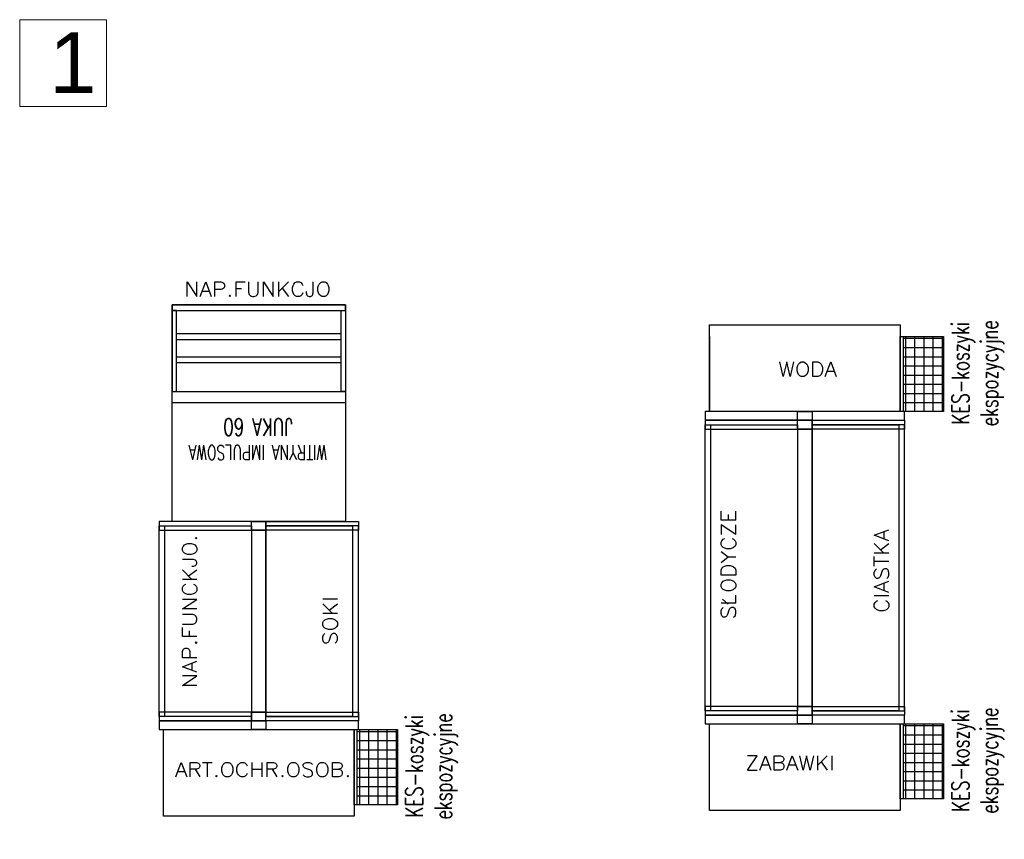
# Model space of a CAD drawing. Header units: centimetres. Extents: x 4120 to 19220, y -7417 to 180.
# Tile 87 of 223: x 11898 to 12239, y -5274 to -4990. Entities that reach past the tile are written whole.
import ezdxf

# ---------------------------------------------------------------- set-up
doc = ezdxf.new("R2010")
doc.units = ezdxf.units.CM
doc.layers.add('A_opisy', color=7, linetype='Continuous')
doc.layers.add('A_Wyposażenie', color=8, linetype='Continuous')
doc.styles.add('Arial', font='arial.ttf', dxfattribs={"height": 25})
doc.styles.add('JACEK_07', font='SIMPLEX.SHX', dxfattribs={"width": 0.7})

# ---------------------------------------------------------------- blocks, each defined once
blk = doc.blocks.new('wyposażenie blok')
at = {"layer": 'A_Wyposażenie'}
h = blk.add_hatch(dxfattribs=at)
h.set_pattern_fill('ANSI37', color=8, angle=225)
h.set_pattern_definition([(0, (-19878.6418, 24312.8376), (1e-15, 3.175), []), (90, (-19878.6418, 24312.8376), (-3.175, 1e-15), [])])
h.paths.add_polyline_path([(900.2, -1149.5), (900.2, -1175.5), (886.2, -1175.5), (886.2, -1149.5)])
h = blk.add_hatch(dxfattribs=at)
h.set_pattern_fill('ANSI37', color=8, angle=225)
h.set_pattern_definition([(0, (-19878.6418, 24178.8376), (1e-15, 3.175), []), (90, (-19878.6418, 24178.8376), (-3.175, 1e-15), [])])
h.paths.add_polyline_path([(900.2, -1283.5), (900.2, -1309.5), (886.2, -1309.5), (886.2, -1283.5)])
h = blk.add_hatch(dxfattribs=at)
h.set_pattern_fill('ANSI37', color=8, angle=225)
h.set_pattern_definition([(0, (-20067.6418, 24176.8376), (1e-15, 3.175), []), (90, (-20067.6418, 24176.8376), (-3.175, 1e-15), [])])
h.paths.add_polyline_path([(711.2, -1285.5), (711.2, -1311.5), (697.2, -1311.5), (697.2, -1285.5)])
at = {"layer": 'A_Wyposażenie', "color": 8}
for p, q in [((819.2, -1149.5), (819.2, -1175.5)), ((886.2, -1149.5), (886.2, -1175.5)), ((693.2, -1172.5), (633.2, -1172.5)), ((886.2, -1283.5), (886.2, -1309.5)), ((697.2, -1285.5), (697.2, -1311.5))]:
    blk.add_line(p, q, dxfattribs=at)
for points in [[(638.46, -1135.63), (638.46, -1130.63), (641.8, -1135.63), (641.8, -1130.63)], [(642.99, -1135.63), (644.89, -1130.63), (646.8, -1135.63)], [(647.99, -1135.63), (647.99, -1130.63), (650.13, -1130.63), (650.84, -1130.86), (651.08, -1131.1), (651.32, -1131.58), (651.32, -1132.29), (651.08, -1132.77), (650.84, -1133.01), (650.13, -1133.25), (647.99, -1133.25)], [(655.37, -1135.63), (655.37, -1130.63), (658.46, -1130.63)], [(659.65, -1130.63), (659.65, -1134.2), (659.89, -1134.91), (660.37, -1135.39), (661.08, -1135.63), (661.56, -1135.63), (662.27, -1135.39), (662.75, -1134.91), (662.99, -1134.2), (662.99, -1130.63)], [(664.89, -1135.63), (664.89, -1130.63), (668.22, -1135.63), (668.22, -1130.63)], [(670.13, -1135.63), (670.13, -1130.63)], [(670.13, -1133.96), (673.46, -1130.63)], [(678.46, -1134.44), (678.22, -1134.91), (677.75, -1135.39), (677.27, -1135.63), (676.32, -1135.63), (675.84, -1135.39), (675.37, -1134.91), (675.13, -1134.44), (674.89, -1133.72), (674.89, -1132.53), (675.13, -1131.82), (675.37, -1131.34), (675.84, -1130.86), (676.32, -1130.63), (677.27, -1130.63), (677.75, -1130.86), (678.22, -1131.34), (678.46, -1131.82)], [(679.65, -1133.96), (679.65, -1134.44), (679.89, -1135.15), (680.13, -1135.39), (680.61, -1135.63), (681.08, -1135.63), (681.56, -1135.39), (681.8, -1135.15), (682.03, -1134.44), (682.03, -1130.63)], [(685.13, -1130.63), (686.08, -1130.63), (686.56, -1130.86), (687.03, -1131.34), (687.27, -1131.82), (687.51, -1132.53), (687.51, -1133.72), (687.27, -1134.44), (687.03, -1134.91), (686.56, -1135.39), (686.08, -1135.63), (685.13, -1135.63), (684.65, -1135.39), (684.18, -1134.91), (683.94, -1134.44), (683.7, -1133.72), (683.7, -1132.53), (683.94, -1131.82), (684.18, -1131.34), (684.65, -1130.86), (685.13, -1130.63)], [(646.08, -1133.96), (643.7, -1133.96)], [(657.27, -1133.01), (655.37, -1133.01)], [(671.32, -1132.77), (673.46, -1135.63)], [(653.22, -1135.15), (653.46, -1135.39), (653.22, -1135.63), (652.99, -1135.39), (653.22, -1135.15)], [(693.2, -1213.5), (633.2, -1213.5), (633.2, -1138.5), (693.2, -1138.5), (693.2, -1213.5)], [(634.7, -1148.5), (691.7, -1148.5)], [(634.7, -1150.5), (691.7, -1150.5)], [(634.7, -1156.5), (691.7, -1156.5)], [(634.7, -1158.5), (691.7, -1158.5)], [(844.76, -1163.31), (843.57, -1158.31)], [(845.95, -1158.31), (844.76, -1163.31)], [(847.14, -1163.31), (845.95, -1158.31)], [(848.33, -1158.31), (847.14, -1163.31)], [(850.95, -1158.31), (851.9, -1158.31), (852.38, -1158.55), (852.86, -1159.03), (853.1, -1159.5), (853.33, -1160.22), (853.33, -1161.41), (853.1, -1162.12), (852.86, -1162.6), (852.38, -1163.07), (851.9, -1163.31), (850.95, -1163.31), (850.48, -1163.07), (850, -1162.6), (849.76, -1162.12), (849.52, -1161.41), (849.52, -1160.22), (849.76, -1159.5), (850, -1159.03), (850.48, -1158.55), (850.95, -1158.31)], [(855, -1163.31), (855, -1158.31), (856.67, -1158.31), (857.38, -1158.55), (857.86, -1159.03), (858.1, -1159.5), (858.33, -1160.22), (858.33, -1161.41), (858.1, -1162.12), (857.86, -1162.6), (857.38, -1163.07), (856.67, -1163.31), (855, -1163.31)], [(859.29, -1163.31), (861.19, -1158.31), (863.1, -1163.31)], [(862.38, -1161.64), (860, -1161.64)], [(849.7, -1180), (849.7, -1279), (817.7, -1279), (817.7, -1180), (849.7, -1180)], [(854.7, -1180), (854.7, -1279), (886.7, -1279), (886.7, -1180), (854.7, -1180)], [(828.29, -1213), (823.29, -1213), (823.29, -1209.91)], [(825.68, -1211.1), (825.68, -1213)], [(828.29, -1213), (828.29, -1209.91)], [(660.7, -1215), (660.7, -1281), (628.7, -1281), (628.7, -1215), (660.7, -1215)], [(665.7, -1215), (665.7, -1281), (697.7, -1281), (697.7, -1215), (665.7, -1215)], [(828.29, -1218), (823.29, -1214.67), (823.29, -1218)], [(828.29, -1218), (828.29, -1214.67)], [(881.27, -1220.15), (876.27, -1218.25), (881.27, -1216.35)], [(641.3, -1219.24), (641.54, -1219), (641.78, -1219.24), (641.54, -1219.48), (641.3, -1219.24)], [(827.1, -1219.43), (827.58, -1219.67), (828.06, -1220.15), (828.29, -1220.62), (828.29, -1221.57), (828.06, -1222.05), (827.58, -1222.53), (827.1, -1222.77), (826.39, -1223), (825.2, -1223), (824.48, -1222.77), (824.01, -1222.53), (823.53, -1222.05), (823.29, -1221.57), (823.29, -1220.62), (823.53, -1220.15), (824.01, -1219.67), (824.48, -1219.43)], [(879.6, -1217.06), (879.6, -1219.44)], [(636.78, -1223.52), (636.78, -1222.57), (637.02, -1222.1), (637.49, -1221.62), (637.97, -1221.38), (638.68, -1221.14), (639.87, -1221.14), (640.59, -1221.38), (641.07, -1221.62), (641.54, -1222.1), (641.78, -1222.57), (641.78, -1223.52), (641.54, -1224), (641.07, -1224.48), (640.59, -1224.71), (639.87, -1224.95), (638.68, -1224.95), (637.97, -1224.71), (637.49, -1224.48), (637.02, -1224), (636.78, -1223.52)], [(879.6, -1224.44), (876.27, -1221.11)], [(878.41, -1223.25), (881.27, -1221.11)], [(640.11, -1229), (640.59, -1229), (641.3, -1228.76), (641.54, -1228.52), (641.78, -1228.05), (641.78, -1227.57), (641.54, -1227.1), (641.3, -1226.86), (640.59, -1226.62), (636.78, -1226.62)], [(825.68, -1225.86), (823.29, -1223.96)], [(828.29, -1225.86), (825.68, -1225.86), (823.29, -1227.77)], [(881.27, -1224.44), (876.27, -1224.44)], [(876.27, -1228.96), (876.27, -1225.63)], [(640.11, -1233.52), (636.78, -1230.19)], [(638.92, -1232.33), (641.78, -1230.19)], [(828.29, -1232.05), (823.29, -1232.05), (823.29, -1230.38), (823.53, -1229.67), (824.01, -1229.19), (824.48, -1228.96), (825.2, -1228.72), (826.39, -1228.72), (827.1, -1228.96), (827.58, -1229.19), (828.06, -1229.67), (828.29, -1230.38), (828.29, -1232.05)], [(881.27, -1227.3), (876.27, -1227.3)], [(880.55, -1233.25), (881.03, -1232.77), (881.27, -1232.06), (881.27, -1231.11), (881.03, -1230.39), (880.55, -1229.92), (879.84, -1229.92), (879.36, -1230.15), (879.13, -1230.39), (878.89, -1230.87), (878.41, -1232.3), (878.17, -1232.77), (877.94, -1233.01), (877.46, -1233.25), (876.98, -1233.25), (876.51, -1232.77), (876.27, -1232.06), (876.27, -1231.11), (876.51, -1230.39), (876.98, -1229.92)], [(641.78, -1233.52), (636.78, -1233.52)], [(640.59, -1235.19), (641.07, -1235.43), (641.54, -1235.9), (641.78, -1236.38), (641.78, -1237.33), (641.54, -1237.81), (641.07, -1238.29), (640.59, -1238.52), (639.87, -1238.76), (638.68, -1238.76), (637.97, -1238.52), (637.49, -1238.29), (637.02, -1237.81), (636.78, -1237.33), (636.78, -1236.38), (637.02, -1235.9), (637.49, -1235.43), (637.97, -1235.19)], [(823.29, -1236.1), (823.29, -1235.15), (823.53, -1234.67), (824.01, -1234.19), (824.48, -1233.96), (825.2, -1233.72), (826.39, -1233.72), (827.1, -1233.96), (827.58, -1234.19), (828.06, -1234.67), (828.29, -1235.15), (828.29, -1236.1), (828.06, -1236.57), (827.58, -1237.05), (827.1, -1237.29), (826.39, -1237.53), (825.2, -1237.53), (824.48, -1237.29), (824.01, -1237.05), (823.53, -1236.57), (823.29, -1236.1)], [(881.27, -1238.01), (876.27, -1236.11), (881.27, -1234.2)], [(879.6, -1234.92), (879.6, -1237.3)], [(690.42, -1240.36), (685.42, -1240.36)], [(823.77, -1240.38), (825.68, -1242.05)], [(828.29, -1241.81), (828.29, -1238.96)], [(881.27, -1239.2), (876.27, -1239.2)], [(641.78, -1243.76), (636.78, -1243.76), (641.78, -1240.43), (636.78, -1240.43)], [(688.75, -1245.36), (685.42, -1242.03)], [(687.56, -1244.17), (690.42, -1242.03)], [(828.29, -1241.81), (823.29, -1241.81)], [(827.58, -1246.57), (828.06, -1246.1), (828.29, -1245.38), (828.29, -1244.43), (828.06, -1243.72), (827.58, -1243.24), (826.87, -1243.24), (826.39, -1243.48), (826.15, -1243.72), (825.91, -1244.19), (825.44, -1245.62), (825.2, -1246.1), (824.96, -1246.34), (824.48, -1246.57), (824.01, -1246.57), (823.53, -1246.1), (823.29, -1245.38), (823.29, -1244.43), (823.53, -1243.72), (824.01, -1243.24)], [(880.08, -1240.87), (880.55, -1241.11), (881.03, -1241.58), (881.27, -1242.06), (881.27, -1243.01), (881.03, -1243.49), (880.55, -1243.96), (880.08, -1244.2), (879.36, -1244.44), (878.17, -1244.44), (877.46, -1244.2), (876.98, -1243.96), (876.51, -1243.49), (876.27, -1243.01), (876.27, -1242.06), (876.51, -1241.58), (876.98, -1241.11), (877.46, -1240.87)], [(636.78, -1249), (640.35, -1249), (641.07, -1248.76), (641.54, -1248.29), (641.78, -1247.57), (641.78, -1247.1), (641.54, -1246.38), (641.07, -1245.9), (640.35, -1245.67), (636.78, -1245.67)], [(690.42, -1245.36), (685.42, -1245.36)], [(685.42, -1249.41), (685.42, -1248.46), (685.66, -1247.98), (686.14, -1247.5), (686.61, -1247.27), (687.33, -1247.03), (688.52, -1247.03), (689.23, -1247.27), (689.71, -1247.5), (690.18, -1247.98), (690.42, -1248.46), (690.42, -1249.41), (690.18, -1249.89), (689.71, -1250.36), (689.23, -1250.6), (688.52, -1250.84), (687.33, -1250.84), (686.61, -1250.6), (686.14, -1250.36), (685.66, -1249.89), (685.42, -1249.41)], [(641.78, -1253.29), (636.78, -1253.29), (636.78, -1250.19)], [(639.16, -1251.38), (639.16, -1253.29)], [(689.71, -1255.6), (690.18, -1255.12), (690.42, -1254.41), (690.42, -1253.46), (690.18, -1252.74), (689.71, -1252.27), (688.99, -1252.27), (688.52, -1252.5), (688.28, -1252.74), (688.04, -1253.22), (687.56, -1254.65), (687.33, -1255.12), (687.09, -1255.36), (686.61, -1255.6), (686.14, -1255.6), (685.66, -1255.12), (685.42, -1254.41), (685.42, -1253.46), (685.66, -1252.74), (686.14, -1252.27)], [(641.78, -1260.67), (636.78, -1260.67), (636.78, -1258.52), (637.02, -1257.81), (637.26, -1257.57), (637.73, -1257.33), (638.45, -1257.33), (638.92, -1257.57), (639.16, -1257.81), (639.4, -1258.52), (639.4, -1260.67)], [(641.3, -1255.43), (641.54, -1255.19), (641.78, -1255.43), (641.54, -1255.67), (641.3, -1255.43)], [(641.78, -1265.67), (636.78, -1263.76), (641.78, -1261.86)], [(640.11, -1262.57), (640.11, -1264.95)], [(641.78, -1270.19), (636.78, -1270.19), (641.78, -1266.86), (636.78, -1266.86)], [(832.37, -1299.53), (835.7, -1294.53), (832.37, -1294.53)], [(836.66, -1299.53), (838.56, -1294.53), (840.47, -1299.53)], [(841.66, -1299.53), (841.66, -1294.53), (843.8, -1294.53), (844.51, -1294.77), (844.75, -1295.01), (844.99, -1295.48), (844.99, -1295.96), (844.75, -1296.44), (844.51, -1296.67), (843.8, -1296.91)], [(845.94, -1299.53), (847.85, -1294.53), (849.75, -1299.53)], [(851.66, -1299.53), (850.47, -1294.53)], [(852.85, -1294.53), (851.66, -1299.53)], [(854.04, -1299.53), (852.85, -1294.53)], [(855.23, -1294.53), (854.04, -1299.53)], [(856.66, -1299.53), (856.66, -1294.53)], [(856.66, -1297.86), (859.99, -1294.53)], [(861.66, -1299.53), (861.66, -1294.53)], [(634.49, -1301.83), (636.4, -1296.83), (638.3, -1301.83)], [(639.49, -1301.83), (639.49, -1296.83), (641.63, -1296.83), (642.35, -1297.07), (642.59, -1297.31), (642.83, -1297.78), (642.83, -1298.26), (642.59, -1298.74), (642.35, -1298.97), (641.63, -1299.21), (639.49, -1299.21)], [(643.78, -1296.83), (647.11, -1296.83)], [(645.44, -1301.83), (645.44, -1296.83)], [(651.87, -1296.83), (652.83, -1296.83), (653.3, -1297.07), (653.78, -1297.55), (654.02, -1298.02), (654.25, -1298.74), (654.25, -1299.93), (654.02, -1300.64), (653.78, -1301.12), (653.3, -1301.59), (652.83, -1301.83), (651.87, -1301.83), (651.4, -1301.59), (650.92, -1301.12), (650.68, -1300.64), (650.44, -1299.93), (650.44, -1298.74), (650.68, -1298.02), (650.92, -1297.55), (651.4, -1297.07), (651.87, -1296.83)], [(659.25, -1300.64), (659.02, -1301.12), (658.54, -1301.59), (658.06, -1301.83), (657.11, -1301.83), (656.63, -1301.59), (656.16, -1301.12), (655.92, -1300.64), (655.68, -1299.93), (655.68, -1298.74), (655.92, -1298.02), (656.16, -1297.55), (656.63, -1297.07), (657.11, -1296.83), (658.06, -1296.83), (658.54, -1297.07), (659.02, -1297.55), (659.25, -1298.02)], [(660.92, -1301.83), (660.92, -1296.83)], [(664.25, -1296.83), (664.25, -1301.83)], [(666.16, -1301.83), (666.16, -1296.83), (668.3, -1296.83), (669.02, -1297.07), (669.25, -1297.31), (669.49, -1297.78), (669.49, -1298.26), (669.25, -1298.74), (669.02, -1298.97), (668.3, -1299.21), (666.16, -1299.21)], [(674.73, -1296.83), (675.68, -1296.83), (676.16, -1297.07), (676.63, -1297.55), (676.87, -1298.02), (677.11, -1298.74), (677.11, -1299.93), (676.87, -1300.64), (676.63, -1301.12), (676.16, -1301.59), (675.68, -1301.83), (674.73, -1301.83), (674.25, -1301.59), (673.78, -1301.12), (673.54, -1300.64), (673.3, -1299.93), (673.3, -1298.74), (673.54, -1298.02), (673.78, -1297.55), (674.25, -1297.07), (674.73, -1296.83)], [(678.54, -1301.12), (679.02, -1301.59), (679.73, -1301.83), (680.68, -1301.83), (681.4, -1301.59), (681.87, -1301.12), (681.87, -1300.4), (681.63, -1299.93), (681.4, -1299.69), (680.92, -1299.45), (679.49, -1298.97), (679.02, -1298.74), (678.78, -1298.5), (678.54, -1298.02), (678.54, -1297.55), (679.02, -1297.07), (679.73, -1296.83), (680.68, -1296.83), (681.4, -1297.07), (681.87, -1297.55)], [(684.73, -1296.83), (685.68, -1296.83), (686.16, -1297.07), (686.63, -1297.55), (686.87, -1298.02), (687.11, -1298.74), (687.11, -1299.93), (686.87, -1300.64), (686.63, -1301.12), (686.16, -1301.59), (685.68, -1301.83), (684.73, -1301.83), (684.25, -1301.59), (683.78, -1301.12), (683.54, -1300.64), (683.3, -1299.93), (683.3, -1298.74), (683.54, -1298.02), (683.78, -1297.55), (684.25, -1297.07), (684.73, -1296.83)], [(688.78, -1301.83), (688.78, -1296.83), (690.92, -1296.83), (691.63, -1297.07), (691.87, -1297.31), (692.11, -1297.78), (692.11, -1298.26), (691.87, -1298.74), (691.63, -1298.97), (690.92, -1299.21)], [(839.75, -1297.86), (837.37, -1297.86)], [(841.66, -1296.91), (843.8, -1296.91), (844.51, -1297.15), (844.75, -1297.39), (844.99, -1297.86), (844.99, -1298.58), (844.75, -1299.05), (844.51, -1299.29), (843.8, -1299.53), (841.66, -1299.53)], [(849.04, -1297.86), (846.66, -1297.86)], [(857.85, -1296.67), (859.99, -1299.53)], [(637.59, -1300.16), (635.21, -1300.16)], [(641.16, -1299.21), (642.83, -1301.83)], [(648.54, -1301.36), (648.78, -1301.59), (648.54, -1301.83), (648.3, -1301.59), (648.54, -1301.36)], [(660.92, -1299.21), (664.25, -1299.21)], [(667.83, -1299.21), (669.49, -1301.83)], [(671.4, -1301.36), (671.63, -1301.59), (671.4, -1301.83), (671.16, -1301.59), (671.4, -1301.36)], [(688.78, -1299.21), (690.92, -1299.21), (691.63, -1299.45), (691.87, -1299.69), (692.11, -1300.16), (692.11, -1300.88), (691.87, -1301.36), (691.63, -1301.59), (690.92, -1301.83), (688.78, -1301.83)], [(694.02, -1301.36), (694.25, -1301.59), (694.02, -1301.83), (693.78, -1301.59), (694.02, -1301.36)], [(832.37, -1299.53), (835.7, -1299.53)]]:
    blk.add_lwpolyline(points, dxfattribs=at)
for points in [[(693.2, -1138.5), (633.2, -1138.5), (633.2, -1140.5), (693.2, -1140.5)], [(633.2, -1168.5), (634.7, -1168.5), (634.7, -1140.5), (633.2, -1140.5)], [(693.2, -1168.5), (691.7, -1168.5), (691.7, -1140.5), (693.2, -1140.5)], [(885.2, -1175.5), (819.2, -1175.5), (819.2, -1145.5), (885.2, -1145.5)], [(885.2, -1149.5), (900.2, -1149.5), (900.2, -1175.5), (885.2, -1175.5)], [(693.2, -1213.5), (633.2, -1213.5), (633.2, -1168.5), (693.2, -1168.5)], [(886.7, -1175.5), (817.7, -1175.5), (817.7, -1178.5), (886.7, -1178.5)], [(849.7, -1178.5), (849.7, -1175.5), (854.7, -1175.5), (854.7, -1178.5)], [(854.7, -1178.5), (817.7, -1178.5), (817.7, -1181.5), (854.7, -1181.5), (854.7, -1178.5)], [(854.7, -1178.5), (854.7, -1181.5), (849.7, -1181.5), (849.7, -1178.5)], [(849.7, -1178.5), (886.7, -1178.5), (886.7, -1181.5), (849.7, -1181.5), (849.7, -1178.5)], [(849.7, -1180), (849.7, -1279), (819.7, -1279), (819.7, -1180)], [(884.7, -1180), (884.7, -1279), (854.7, -1279), (854.7, -1180)], [(665.7, -1213.5), (628.7, -1213.5), (628.7, -1216.5), (665.7, -1216.5), (665.7, -1213.5)], [(660.7, -1215), (660.7, -1281), (630.7, -1281), (630.7, -1215)], [(665.7, -1213.5), (665.7, -1216.5), (660.7, -1216.5), (660.7, -1213.5)], [(660.7, -1213.5), (697.7, -1213.5), (697.7, -1216.5), (660.7, -1216.5), (660.7, -1213.5)], [(695.7, -1215), (695.7, -1281), (665.7, -1281), (665.7, -1215)], [(854.7, -1277.5), (817.7, -1277.5), (817.7, -1280.5), (854.7, -1280.5), (854.7, -1277.5)], [(854.7, -1277.5), (854.7, -1280.5), (849.7, -1280.5), (849.7, -1277.5)], [(849.7, -1277.5), (886.7, -1277.5), (886.7, -1280.5), (849.7, -1280.5), (849.7, -1277.5)], [(665.7, -1279.5), (628.7, -1279.5), (628.7, -1282.5), (665.7, -1282.5), (665.7, -1279.5)], [(665.7, -1282.5), (665.7, -1279.5), (660.7, -1279.5), (660.7, -1282.5)], [(660.7, -1279.5), (697.7, -1279.5), (697.7, -1282.5), (660.7, -1282.5), (660.7, -1279.5)], [(817.7, -1283.5), (886.7, -1283.5), (886.7, -1280.5), (817.7, -1280.5)], [(854.7, -1280.5), (854.7, -1283.5), (849.7, -1283.5), (849.7, -1280.5)], [(628.7, -1285.5), (697.7, -1285.5), (697.7, -1282.5), (628.7, -1282.5)], [(665.7, -1282.5), (665.7, -1285.5), (660.7, -1285.5), (660.7, -1282.5)], [(819.2, -1283.5), (885.2, -1283.5), (885.2, -1313.5), (819.2, -1313.5)], [(885.2, -1283.5), (900.2, -1283.5), (900.2, -1309.5), (885.2, -1309.5)], [(630.2, -1285.5), (696.2, -1285.5), (696.2, -1315.5), (630.2, -1315.5)], [(696.2, -1285.5), (711.2, -1285.5), (711.2, -1311.5), (696.2, -1311.5)]]:
    blk.add_lwpolyline(points, close=True, dxfattribs=at)
at = {"layer": 'A_Wyposażenie', "color": 8, "char_height": 6, "attachment_point": 5, "style": 'JACEK_07'}
for s, insert, width, rotation in [('KES-koszyki \\Pekspozycyjne', (912.06, -1162.23), 88, 90), ('{\\H0.83333x;WITRYNA IMPULSOWA\\P}JUKA 60', (662.93, -1184.98), 90.5449, 180), ('KES-koszyki \\Pekspozycyjne', (912.06, -1296.23), 88, 90), ('KES-koszyki \\Pekspozycyjne', (723.06, -1298.23), 88, 90)]:
    blk.add_mtext(s, dxfattribs=dict(at, insert=insert, width=width, rotation=rotation))

msp = doc.modelspace()

# ---------------------------------------------------------------- block references
at = {"layer": 'A_Wyposażenie'}
msp.add_blockref('wyposażenie blok', (11317.58, -3950.23), dxfattribs=at)

# ---------------------------------------------------------------- next in the draw order: linework, layer by layer
at = {"layer": 'A_opisy', "lineweight": 18}
msp.add_lwpolyline([(11898.06, -4990.12), (11928.06, -4990.12), (11928.06, -5020.12), (11898.06, -5020.12), (11898.06, -4990.12)], dxfattribs=at)

# ---------------------------------------------------------------- next in the draw order: texts
at = {"layer": 'A_opisy', "lineweight": 18, "insert": (11908.27, -4994.46), "char_height": 21, "width": 593.4214, "attachment_point": 1, "style": 'Arial'}
msp.add_mtext('1', dxfattribs=at)

doc.saveas('drawing.dxf')
